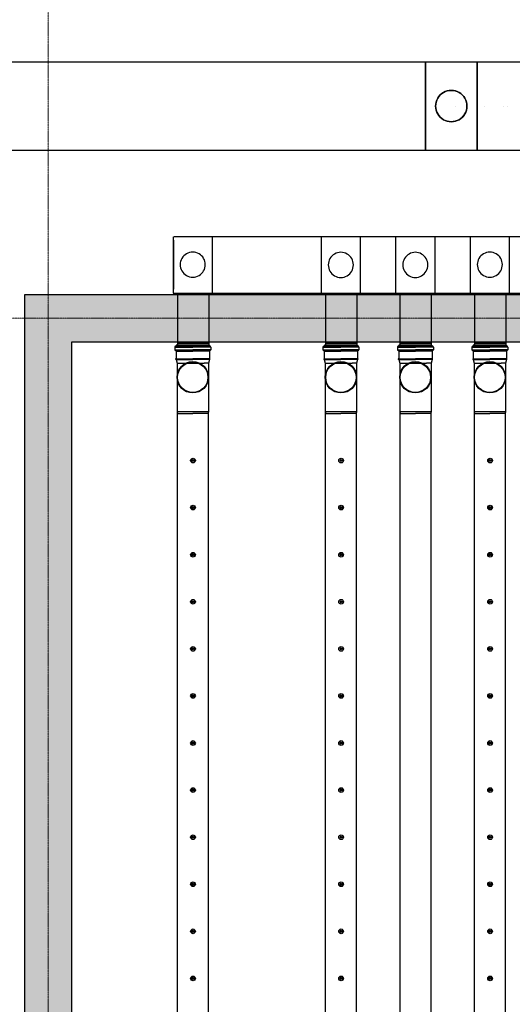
# Model space of a CAD drawing. Header units: millimetres. Extents: x -374129 to 1163271, y -112652 to 695637.
# Tile 67 of 256: x 19057 to 22200, y -38213 to -31939. Entities that reach past the tile are written whole.
import ezdxf
from ezdxf import colors
from ezdxf.entities.mleader import LeaderData, LeaderLine
from ezdxf.math import Vec2, Vec3

# ---------------------------------------------------------------- set-up
doc = ezdxf.new("R2010")
doc.units = ezdxf.units.MM
doc.linetypes.add('ACAD_ISO04W100', pattern=[30, 24, -3, 0, -3])
for name, color, linetype in [('KRT_kreskowanie', 252, 'Continuous'), ('KRT_opisy', 146, 'Continuous'), ('KRT_sciany', 2, 'Continuous'), ('KRT_technologia', 30, 'Continuous')]:
    doc.layers.add(name, color=color, linetype=linetype)
doc.layers.add('KRT_osie', color=55, linetype='ACAD_ISO04W100', lineweight=18)
doc.styles.add('WYMIAR', font='romans.shx', dxfattribs={"width": 0.8})

# ---------------------------------------------------------------- blocks, each defined once
blk = doc.blocks.new('IS_KAO_trójnik_200_góra')
at = {"layer": 'KRT_technologia', "linetype": 'Continuous', "transparency": 33554687}
for p, q in [((34869.72, 13524.58), (34868.63, 13524.29)), ((34868.63, 13524.29), (34868.63, 13514.58)), ((34897.28, 13524.58), (34869.72, 13524.58)), ((34869.72, 13504.58), (34869.72, 13524.58)), ((34900.61, 13524.58), (34897.28, 13524.58)), ((34903.02, 13525.22), (34900.61, 13524.58)), ((34900.61, 13524.58), (34900.61, 13507.41)), ((34903.02, 13525.22), (34901.38, 13524.78)), ((34903.05, 13525.07), (34903.05, 13514.58)), ((34903.07, 13525.27), (34903.12, 13525.45)), ((34903.14, 13525.32), (34903.14, 13514.58)), ((34903.29, 13525.51), (34903.19, 13525.51)), ((34903.34, 13525.32), (34903.34, 13514.58)), ((34903.41, 13525.29), (34903.36, 13525.45)), ((34903.43, 13525.08), (34903.43, 13514.58)), ((34908.29, 13525.23), (34903.48, 13525.23)), ((34908.29, 13525.23), (34908.29, 13514.58)), ((34908.54, 13525.16), (34908.54, 13514.58)), ((34908.83, 13525.74), (34908.83, 13514.58)), ((34910.88, 13526.05), (34909.2, 13526.05)), ((34909.2, 13526.05), (34909.2, 13514.58)), ((34910.88, 13526.05), (34910.88, 13514.58)), ((34911.25, 13525.74), (34911.25, 13514.58)), ((34911.43, 13525.55), (34911.43, 13525.47)), ((34911.55, 13525.07), (34911.55, 13514.58)), ((34912.15, 13525.14), (34911.79, 13525.14)), ((34911.79, 13525.14), (34911.79, 13514.58)), ((34912.15, 13525.07), (34912.15, 13514.58)), ((34912.22, 13514.58), (34912.22, 13525.07)), ((34868.63, 13504.87), (34868.63, 13514.58)), ((34903.05, 13504.09), (34903.05, 13514.58)), ((34903.14, 13503.84), (34903.14, 13514.58)), ((34903.34, 13503.84), (34903.34, 13514.58)), ((34903.43, 13504.08), (34903.43, 13514.58)), ((34908.29, 13503.92), (34908.29, 13514.58)), ((34908.54, 13504), (34908.54, 13514.58)), ((34908.83, 13503.42), (34908.83, 13514.58)), ((34909.2, 13503.11), (34909.2, 13514.58)), ((34910.88, 13503.11), (34910.88, 13514.58)), ((34911.25, 13503.42), (34911.25, 13514.58)), ((34911.55, 13504.09), (34911.55, 13514.58)), ((34911.79, 13504.01), (34911.79, 13514.58)), ((34912.15, 13504.09), (34912.15, 13514.58)), ((34912.22, 13514.58), (34912.22, 13504.09)), ((34869.72, 13504.58), (34868.63, 13504.87)), ((34897.28, 13504.58), (34869.72, 13504.58)), ((34900.61, 13504.58), (34897.28, 13504.58)), ((34900.61, 13504.58), (34900.61, 13507.41)), ((34903.02, 13503.93), (34900.61, 13504.58)), ((34903.07, 13503.88), (34903.12, 13503.7)), ((34903.29, 13503.65), (34903.19, 13503.65)), ((34903.41, 13503.87), (34903.36, 13503.7)), ((34908.29, 13503.92), (34903.48, 13503.92)), ((34910.88, 13503.11), (34909.2, 13503.11)), ((34911.43, 13503.6), (34911.43, 13503.68)), ((34912.15, 13504.01), (34911.79, 13504.01))]:
    blk.add_line(p, q, dxfattribs=at)
at = {"layer": 'KRT_technologia'}
for radius in [10, 9.7]:
    blk.add_circle((34891.65, 13514.58), radius, dxfattribs=at)
at = {"layer": 'KRT_technologia', "linetype": 'Continuous', "transparency": 33554687}
for centre, radius, start, end in [((34903, 13525.29), 0.0727, 285, 345), ((34903.19, 13525.43), 0.0727, 90, 165), ((34903.29, 13525.43), 0.0727, 15, 90), ((34903.48, 13525.31), 0.0727, 195, 270), ((34908.29, 13525.6), 0.364, 270, 354.26083), ((34909.2, 13525.51), 0.545, 90, 174.26083), ((34910.88, 13525.51), 0.545, 5, 90), ((34911.79, 13525.51), 0.364, 185, 270), ((34912.15, 13525.07), 0.0727, 0, 90), ((34903, 13503.86), 0.0727, 15, 75), ((34903.19, 13503.72), 0.0727, 195, 270), ((34903.29, 13503.72), 0.0727, 270, 345), ((34903.48, 13503.85), 0.0727, 90, 165), ((34908.29, 13503.56), 0.364, 5.73917, 90), ((34909.2, 13503.65), 0.545, 185.73917, 270), ((34910.88, 13503.65), 0.545, 270, 355), ((34911.79, 13503.65), 0.364, 90, 175), ((34912.15, 13504.09), 0.0727, 270, 0)]:
    blk.add_arc(centre, radius, start, end, dxfattribs=at)
blk = doc.blocks.new('sys napowietrzania')
at = {"layer": 'KRT_technologia', "linetype": 'ByBlock', "lineweight": -2}
for p, q in [((23754.86, -121.76, 904.27), (16902.62, -121.76, 904.27)), ((16902.62, -681.76, 904.27), (23309.87, -681.76, 904.27)), ((21056.51, -1592.96, -1671.95), (23284.98, -1592.96, -1725.6)), ((21081.59, -1911.66, -2865.41), (21281.59, -1911.66, -2865.41)), ((22026.59, -1911.66, -2865.41), (22226.59, -1911.66, -2865.41)), ((22501.59, -1911.66, -2865.41), (22701.59, -1911.66, -2865.41)), ((22976.59, -1911.66, -2865.41), (23176.59, -1911.66, -2865.41))]:
    blk.add_line(p, q, dxfattribs=at)
at = {"layer": 'KRT_technologia', "linetype": 'Continuous', "lineweight": -2, "extrusion": (-1.22465e-16, 1, 1.83697e-16)}
for p, q in [((22665.4, -121.76, 904.27), (22665.4, -681.76, 904.27)), ((22995.4, -681.76, 904.27), (22995.4, -121.76, 904.27))]:
    blk.add_line(p, q, dxfattribs=at)
at = {"layer": 'KRT_technologia', "linetype": 'Continuous', "lineweight": -2}
blk.add_line((22665.62, -681.76, 904.27), (22665.62, -121.76, 904.27), dxfattribs=at)
at = {"layer": 'KRT_technologia', "linetype": 'Continuous', "lineweight": -2, "extrusion": (-1.22465e-16, -2.46519e-32, -1)}
blk.add_line((22995.12, -121.76, 904.27), (22995.12, -681.76, 904.27), dxfattribs=at)
at = {"layer": 'KRT_technologia', "linetype": 'Continuous', "lineweight": -3, "extrusion": (2.44929e-16, 1, 1.83697e-16)}
blk.add_line((22995.4, -501.76, -327.5), (22995.4, -301.76, -327.5), dxfattribs=at)
at = {"layer": 'KRT_technologia', "linetype": 'Continuous', "lineweight": -2, "extrusion": (3.06162e-16, -1, 1.04899e-15)}
for p, q in [((21058.21, -1592.96, -1785.14), (21058.21, -1234.26, -1785.14)), ((22002.91, -1592.96, -1588.75), (22002.91, -1235.99, -1588.75)), ((22477.91, -1592.96, -2050), (22477.91, -1235.99, -2050)), ((22953.21, -1592.96, -1323.89), (22953.21, -1234.26, -1323.89))]:
    blk.add_line(p, q, dxfattribs=at)
at = {"layer": 'KRT_technologia', "linetype": 'ByBlock', "lineweight": -2, "extrusion": (-3.06162e-16, -1, 1.04899e-15)}
blk.add_line((23284.9, -1234.26, -2050), (21059.9, -1234.26, -2050), dxfattribs=at)
at = {"layer": 'KRT_technologia', "linetype": 'ByBlock', "lineweight": -2, "extrusion": (1.22465e-16, -2.46519e-32, -1)}
for p, q in [((21304.9, -1234.26, -2050), (21304.9, -1592.96, -2050)), ((22249.61, -1235.99, -1853.61), (22249.61, -1592.96, -1853.61)), ((22724.61, -1235.99, -2314.86), (22724.61, -1592.96, -2314.86)), ((23199.9, -1234.26, -1588.75), (23199.9, -1592.96, -1588.75))]:
    blk.add_line(p, q, dxfattribs=at)
at = {"layer": 'KRT_technologia', "linetype": 'ByBlock', "lineweight": -2, "extrusion": (-1.22465e-16, -2.46519e-32, -1)}
for p, q in [((21056.51, -1255.04, -1520.29), (21056.51, -1569.26, -1785.14)), ((21058.21, -1255.04, -1785.14), (21058.21, -1569.26, -2050))]:
    blk.add_line(p, q, dxfattribs=at)
at = {"layer": 'KRT_technologia'}
for p, q in [((21083.21, -1592.96, -2203.32), (21083.21, -1924.16, -4345.81)), ((21283.21, -1592.96, -2203.32), (21283.21, -1924.16, -4345.81)), ((22027.91, -1592.96, -1995.75), (22027.91, -1924.16, -4138.25)), ((22227.91, -1592.96, -1995.75), (22227.91, -1924.16, -4138.25)), ((22502.91, -1592.96, -2457), (22502.91, -1924.16, -4599.5)), ((22702.91, -1592.96, -2457), (22702.91, -1924.16, -4599.5)), ((22978.21, -1592.96, -1742.07), (22978.21, -1924.16, -3884.56)), ((23178.21, -1592.96, -1742.07), (23178.21, -1924.16, -3884.56))]:
    blk.add_line(p, q, dxfattribs=at)
at = {"layer": 'KRT_technologia', "linetype": 'Continuous', "lineweight": -3}
blk.add_line((21081.59, -1924.16, -2865.41), (21281.59, -1924.16, -2865.41), dxfattribs=at)
at = {"layer": 'KRT_technologia', "linetype": 'Continuous', "transparency": 33554687, "elevation": -2865.41}
for points in [[(21281.59, -12485.01), (21281.59, -10582.71), (21281.59, -2349.21), (21081.59, -2349.21), (21081.59, -10582.71), (21081.59, -12485.01), (21181.59, -12485.01), (21281.59, -12485.01), (21278.43, -12495.38), (21181.59, -12495.38), (21084.76, -12495.38), (21081.59, -12485.01)], [(22226.59, -12485.01), (22226.59, -10582.71), (22226.59, -2349.21), (22026.59, -2349.21), (22026.59, -10582.71), (22026.59, -12485.01), (22126.59, -12485.01), (22226.59, -12485.01), (22223.43, -12495.38), (22126.59, -12495.38), (22029.76, -12495.38), (22026.59, -12485.01)], [(22701.59, -12485.01), (22701.59, -10582.71), (22701.59, -2349.21), (22501.59, -2349.21), (22501.59, -10582.71), (22501.59, -12485.01), (22601.59, -12485.01), (22701.59, -12485.01), (22698.43, -12495.38), (22601.59, -12495.38), (22504.76, -12495.38), (22501.59, -12485.01)], [(23176.59, -12485.01), (23176.59, -10582.71), (23176.59, -2349.21), (22976.59, -2349.21), (22976.59, -10582.71), (22976.59, -12485.01), (23076.59, -12485.01), (23176.59, -12485.01), (23173.43, -12495.38), (23076.59, -12495.38), (22979.76, -12495.38), (22976.59, -12485.01)]]:
    blk.add_lwpolyline(points, dxfattribs=at)
at = {"layer": 'KRT_technologia', "linetype": 'ByBlock', "lineweight": -2}
for centre in [(22860.4, -401.76, -2390), (23042.9, -401.76, -327.5), (23162.9, -401.76, -2420), (23190.4, -401.76, -327.5)]:
    blk.add_circle(centre, 0.05, dxfattribs=at)
at = {"layer": 'KRT_technologia'}
for centre, radius in [((21183.09, -2660.34, -2865.41), 15), ((21183.09, -2660.34, -2865.41), 7), ((21183.09, -2660.34, -2865.41), 1.5), ((22128.09, -2660.34, -2865.41), 15), ((22128.09, -2660.34, -2865.41), 7), ((22128.09, -2660.34, -2865.41), 1.5), ((23078.09, -2660.34, -2865.41), 15), ((23078.09, -2660.34, -2865.41), 7), ((23078.09, -2660.34, -2865.41), 1.5), ((21183.09, -2960.34, -2865.41), 15), ((22128.09, -2960.34, -2865.41), 15), ((23078.09, -2960.34, -2865.41), 15), ((21183.09, -2960.34, -2865.41), 7), ((21183.09, -2960.34, -2865.41), 1.5), ((22128.09, -2960.34, -2865.41), 7), ((22128.09, -2960.34, -2865.41), 1.5), ((23078.09, -2960.34, -2865.41), 7), ((23078.09, -2960.34, -2865.41), 1.5), ((21183.09, -3260.34, -2865.41), 15), ((21183.09, -3260.34, -2865.41), 7), ((21183.09, -3260.34, -2865.41), 1.5), ((22128.09, -3260.34, -2865.41), 15), ((22128.09, -3260.34, -2865.41), 7), ((22128.09, -3260.34, -2865.41), 1.5), ((23078.09, -3260.34, -2865.41), 15), ((23078.09, -3260.34, -2865.41), 7), ((23078.09, -3260.34, -2865.41), 1.5), ((21183.09, -3560.34, -2865.41), 15), ((21183.09, -3560.34, -2865.41), 7), ((21183.09, -3560.34, -2865.41), 1.5), ((22128.09, -3560.34, -2865.41), 15), ((22128.09, -3560.34, -2865.41), 7), ((22128.09, -3560.34, -2865.41), 1.5), ((23078.09, -3560.34, -2865.41), 15), ((23078.09, -3560.34, -2865.41), 7), ((23078.09, -3560.34, -2865.41), 1.5), ((21183.09, -3860.34, -2865.41), 15), ((21183.09, -3860.34, -2865.41), 7), ((21183.09, -3860.34, -2865.41), 1.5), ((22128.09, -3860.34, -2865.41), 15), ((22128.09, -3860.34, -2865.41), 7), ((22128.09, -3860.34, -2865.41), 1.5), ((23078.09, -3860.34, -2865.41), 15), ((23078.09, -3860.34, -2865.41), 7), ((23078.09, -3860.34, -2865.41), 1.5), ((21183.09, -4160.34, -2865.41), 15), ((21183.09, -4160.34, -2865.41), 7), ((21183.09, -4160.34, -2865.41), 1.5), ((22128.09, -4160.34, -2865.41), 15), ((22128.09, -4160.34, -2865.41), 7), ((22128.09, -4160.34, -2865.41), 1.5), ((23078.09, -4160.34, -2865.41), 15), ((23078.09, -4160.34, -2865.41), 7), ((23078.09, -4160.34, -2865.41), 1.5), ((21183.09, -4460.34, -2865.41), 15), ((21183.09, -4460.34, -2865.41), 7), ((22128.09, -4460.34, -2865.41), 15), ((22128.09, -4460.34, -2865.41), 7), ((23078.09, -4460.34, -2865.41), 15), ((23078.09, -4460.34, -2865.41), 7), ((21183.09, -4460.34, -2865.41), 1.5), ((22128.09, -4460.34, -2865.41), 1.5), ((23078.09, -4460.34, -2865.41), 1.5), ((21183.09, -4760.34, -2865.41), 15), ((21183.09, -4760.34, -2865.41), 7), ((21183.09, -4760.34, -2865.41), 1.5), ((22128.09, -4760.34, -2865.41), 15), ((22128.09, -4760.34, -2865.41), 7), ((22128.09, -4760.34, -2865.41), 1.5), ((23078.09, -4760.34, -2865.41), 15), ((23078.09, -4760.34, -2865.41), 7), ((23078.09, -4760.34, -2865.41), 1.5), ((21183.09, -5060.34, -2865.41), 15), ((21183.09, -5060.34, -2865.41), 7), ((21183.09, -5060.34, -2865.41), 1.5), ((22128.09, -5060.34, -2865.41), 15), ((22128.09, -5060.34, -2865.41), 7), ((22128.09, -5060.34, -2865.41), 1.5), ((23078.09, -5060.34, -2865.41), 15), ((23078.09, -5060.34, -2865.41), 7), ((23078.09, -5060.34, -2865.41), 1.5), ((21183.09, -5360.34, -2865.41), 15), ((21183.09, -5360.34, -2865.41), 7), ((21183.09, -5360.34, -2865.41), 1.5), ((22128.09, -5360.34, -2865.41), 15), ((22128.09, -5360.34, -2865.41), 7), ((22128.09, -5360.34, -2865.41), 1.5), ((23078.09, -5360.34, -2865.41), 15), ((23078.09, -5360.34, -2865.41), 7), ((23078.09, -5360.34, -2865.41), 1.5), ((21183.09, -5660.34, -2865.41), 15), ((22128.09, -5660.34, -2865.41), 15), ((23078.09, -5660.34, -2865.41), 15), ((21183.09, -5660.34, -2865.41), 7), ((21183.09, -5660.34, -2865.41), 1.5), ((22128.09, -5660.34, -2865.41), 7), ((22128.09, -5660.34, -2865.41), 1.5), ((23078.09, -5660.34, -2865.41), 7), ((23078.09, -5660.34, -2865.41), 1.5), ((21183.09, -5960.34, -2865.41), 15), ((21183.09, -5960.34, -2865.41), 7), ((21183.09, -5960.34, -2865.41), 1.5), ((22128.09, -5960.34, -2865.41), 15), ((22128.09, -5960.34, -2865.41), 7), ((22128.09, -5960.34, -2865.41), 1.5), ((23078.09, -5960.34, -2865.41), 15), ((23078.09, -5960.34, -2865.41), 7), ((23078.09, -5960.34, -2865.41), 1.5)]:
    blk.add_circle(centre, radius, dxfattribs=at)
at = {"layer": 'KRT_technologia', "linetype": 'Continuous', "lineweight": -3, "extrusion": (-1.45519e-13, -4.39625e-13, -1)}
for major_axis in [(-100, 0), (100, 0)]:
    blk.add_ellipse((22830.4, -401.76, 904.27), major_axis=major_axis, ratio=1, start_param=0, end_param=3.1415927, dxfattribs=at)
at = {"layer": 'KRT_technologia', "linetype": 'Continuous', "lineweight": -3}
for centre, major_axis in [((22830.4, -401.76, 329.41), (0, 100)), ((22830.4, -401.76, -147.5), (0, 100)), ((22830.4, -401.76, 0), (0, 100)), ((22830.4, -401.76, -327.5), (100, 0)), ((22830.4, -401.76, -1360), (0, 100)), ((22830.4, -401.76, 329.41), (0, -100)), ((22830.4, -401.76, -147.5), (0, -100)), ((22830.4, -401.76, 0), (0, -100)), ((22830.4, -401.76, -1360), (0, -100)), ((22830.4, -401.76, -327.5), (-100, 0)), ((21181.51, -1411.89, -1520.29), (80, 0)), ((22126.22, -1413.61, -1323.89), (80, 0)), ((22601.22, -1413.61, -1785.14), (80, 0)), ((23076.51, -1411.89, -1059.04), (80, 0)), ((21181.51, -1411.89, -1520.29), (-80, 0)), ((22126.22, -1413.61, -1323.89), (-80, 0)), ((22601.22, -1413.61, -1785.14), (-80, 0)), ((23076.51, -1411.89, -1059.04), (-80, 0))]:
    blk.add_ellipse(centre, major_axis=major_axis, ratio=1, start_param=0, end_param=3.1415927, dxfattribs=at)
at = {"layer": 'KRT_technologia', "linetype": 'Continuous', "lineweight": -3, "extrusion": (-1.83697e-16, -3.37446e-32, -1)}
for major_axis in [(0, -100), (0, 100)]:
    blk.add_ellipse((22830.4, -401.76, 329.41), major_axis=major_axis, ratio=1, start_param=0, end_param=3.1415927, dxfattribs=at)
at = {"layer": 'KRT_technologia', "linetype": 'Continuous', "lineweight": -3, "extrusion": (-2.83277e-16, -6.29012e-33, -1)}
for centre, major_axis in [((22830.4, -401.76, -147.5), (0, -100)), ((22830.4, -401.76, 0), (0, -100)), ((22830.4, -401.76, -147.5), (0, 100)), ((22830.4, -401.76, 0), (0, 100))]:
    blk.add_ellipse(centre, major_axis=major_axis, ratio=1, start_param=0, end_param=3.1415927, dxfattribs=at)
at = {"layer": 'KRT_technologia', "linetype": 'Continuous', "lineweight": -3, "extrusion": (8.01883e-29, 1.83697e-16, -1)}
blk.add_ellipse((22830.4, -401.76, -327.5), major_axis=(-100, 0), ratio=1, start_param=0, end_param=3.1415927, dxfattribs=at)
at = {"layer": 'KRT_technologia', "linetype": 'Continuous', "lineweight": -3, "extrusion": (-2.83277e-16, 3.7494e-33, -1)}
for major_axis in [(0, -100), (0, 100)]:
    blk.add_ellipse((22830.4, -401.76, -1360), major_axis=major_axis, ratio=1, start_param=0, end_param=3.1415927, dxfattribs=at)
at = {"layer": 'KRT_technologia', "linetype": 'Continuous', "lineweight": -3, "extrusion": (-8.0197e-29, 1.83697e-16, -1)}
blk.add_ellipse((22830.4, -401.76, -327.5), major_axis=(100, 0), ratio=1, start_param=0, end_param=3.1415927, dxfattribs=at)
at = {"layer": 'KRT_technologia', "xscale": 10, "yscale": 10, "zscale": 10, "rotation": 90}
for p in [(156327.37, -351046.37, -2865.41), (157272.37, -351046.37, -2865.41), (157747.37, -351046.37, -2865.41), (158222.37, -351046.37, -2865.41)]:
    blk.add_blockref('IS_KAO_trójnik_200_góra', p, dxfattribs=at)

msp = doc.modelspace()

# ---------------------------------------------------------------- linework, layer by layer
at = {"layer": 'KRT_osie', "ltscale": 0.5}
msp.add_line((-5554.82, -33840.64), (73659.31, -33840.64), dxfattribs=at)
at = {"layer": 'KRT_sciany'}
for p, q in [((19090, -33690.64), (38290, -33690.64)), ((19390, -33990.64), (25390, -33990.64))]:
    msp.add_line(p, q, dxfattribs=at)

# ---------------------------------------------------------------- leaders
at = {"layer": 'KRT_opisy', "color": 1}
ml = msp.add_multileader_mtext('Standard', dxfattribs=at)
ml.set_content('\\C54;PODŁOGA TECHNICZNA Z KRAT TWORZYWOWYCH', style='WYMIAR')
ml.set_leader_properties()
ml.build(insert=Vec2(0, 0))
ml.multileader.update_dxf_attribs({"text_right_attachment_type": 6, "dogleg_length": 0.36, "arrow_head_size": 200, "scale": 100})
ctx = ml.context
ctx.base_point, ctx.scale, ctx.char_height, ctx.arrow_head_size, ctx.landing_gap_size, ctx.plane_origin = Vec3(-8902.3, -37930.41), 100, 200, 200, 9, Vec3(-43376.14, -121919.11)
ctx.right_attachment = 6
notes = []
notes.append((ctx, [(0, (1, 1, 0), (-8938.3, -37930.41), (1, 0), 36, [(1, [(-9717.75, -37260.04)], 0, [])])]))
ctx.mtext.insert, ctx.mtext.width, ctx.mtext.defined_height, ctx.mtext.flow_direction = Vec3(-8893.3, -37830.41), 3424.9477, 1400.46, 5
ctx.mtext.has_bg_fill, ctx.mtext.bg_color, ctx.mtext.bg_scale_factor, ctx.mtext.bg_transparency, ctx.mtext.use_window_bg_color = 1, -1027028792, 1.5, 0, 1
for ctx, leaders in notes:
    for number, flags, end, landing, length, lines in leaders:
        leader = LeaderData()
        leader.index, (leader.has_last_leader_line, leader.has_dogleg_vector, leader.attachment_direction) = number, flags
        leader.last_leader_point, leader.dogleg_vector, leader.dogleg_length = Vec3(end), Vec3(landing), length
        for number, points, colour, breaks in lines:
            line = LeaderLine()
            line.index, line.vertices, line.color, line.breaks = number, Vec3.list(points), colors.encode_raw_color(colour), breaks
            leader.lines.append(line)
        ctx.leaders.append(leader)

# ---------------------------------------------------------------- next in the draw order: hatches: boundary and pattern name
at = {"layer": 'KRT_kreskowanie'}
h = msp.add_hatch(dxfattribs=at)
h.set_pattern_fill('ANSI33', color=256, scale=20, style=0)
h.set_pattern_definition([(45, (-1e-05, 3009.36), (-89.80256, 89.80256), []), (45, (89.8, 3009.36), (-89.80256, 89.80256), [63.5, -31.75])])
h.paths.add_polyline_path([(38290, -33690.64), (19090, -33690.64), (19090, -46990.64), (19390, -46990.64), (19390, -33990.64), (25390, -33990.64), (25390, -46990.64), (25690, -46990.64), (25690, -33990.64), (31690, -33990.64), (31690, -46990.64), (31990, -46990.64), (31990, -33990.64), (37990, -33990.64), (37990, -46990.64), (38290, -46990.64)])
h.paths.add_polyline_path([(51230, -33990.64), (57230, -33990.64), (57230, -46990.64), (57530, -46990.64), (57530, -33690.64), (38330, -33690.64), (38330, -46990.64), (38630, -46990.64), (38630, -33990.64), (44630, -33990.64), (44630, -46990.64), (44930, -46990.64), (44930, -33990.64), (50930, -33990.64), (50930, -46990.64), (51230, -46990.64)])
h.paths.add_polyline_path([(70470, -33690.64), (57570, -33690.64), (57570, -46990.64), (57870, -46990.64), (57870, -33990.64), (63870, -33990.64), (63870, -46990.64), (64170, -46990.64), (64170, -33990.64), (70170, -33990.64), (70170, -46990.64), (70470, -46990.64)])

# ---------------------------------------------------------------- next in the draw order: linework, layer by layer
at = {"layer": 'KRT_osie', "ltscale": 0.5}
msp.add_line((19240, -27801.99), (19240, -48285.63), dxfattribs=at)
at = {"layer": 'KRT_sciany'}
for p, q in [((19090, -46990.64), (19090, -33690.64)), ((19390, -46990.64), (19390, -33990.64))]:
    msp.add_line(p, q, dxfattribs=at)

# ---------------------------------------------------------------- next in the draw order: block references
msp.add_blockref('sys napowietrzania', (-1019.98, -32087.66, 3070))

doc.saveas('drawing.dxf')
